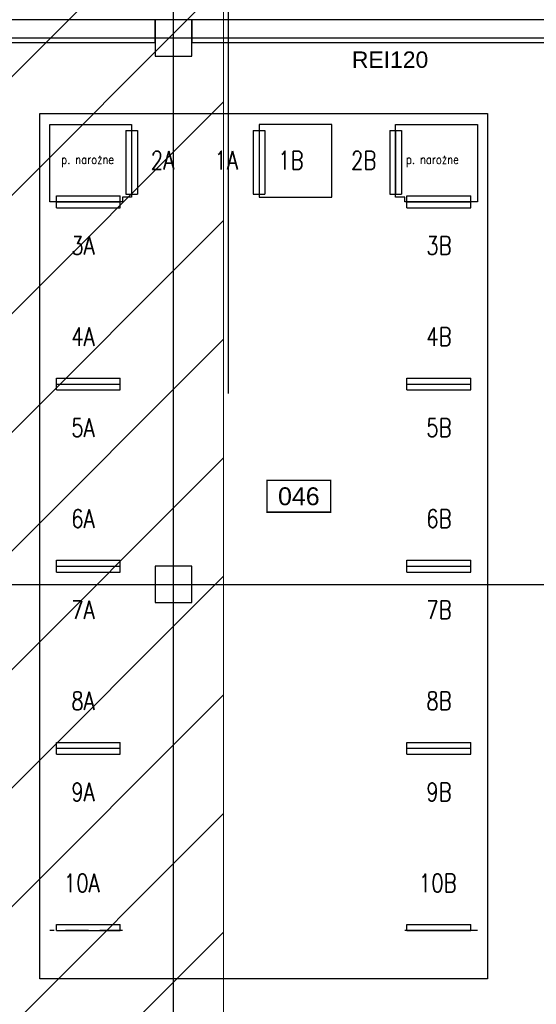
# Model space of a CAD drawing. Header units: centimetres. Extents: x -228435 to 111511, y -89367 to 428125.
# Tile 193 of 219: x -66830 to -61154, y 91489 to 102300. Entities that reach past the tile are written whole.
import ezdxf
from ezdxf.enums import TextEntityAlignment as Align

# ---------------------------------------------------------------- set-up
doc = ezdxf.new("R2010")
doc.units = ezdxf.units.CM
doc.header["$LTSCALE"] = 50
doc.linetypes.add('DASHDOT2', pattern=[12.7, 6.35, -3.175, 0, -3.175])
doc.linetypes.add('DASHED', pattern=[0.75, 0.5, -0.25])
doc.layers.get('0').update_dxf_attribs({"color": 8})
for name, color, linetype in [('ARCH_INFO_AREA_ETYKIETY_200', 8, 'Continuous'), ('ARCH_INFO_ODPORNOŚĆ OGNIOWA', 8, 'Continuous'), ('ARCH_INFO_OSIE_IST', 8, 'DASHDOT2'), ('ARCH_MUROWANE_IST', 8, 'Continuous'), ('ARCH_WIDOK_IST', 8, 'Continuous'), ('ARCH_ŻELBET_IST', 8, 'Continuous'), ('Osie rzutów$0$ARCH_INFO_OSIE_OPISY_IST', 8, 'Continuous')]:
    doc.layers.add(name, color=color, linetype=linetype)
for name, color, linetype, lineweight in [('ARCH_WIDOK', 8, 'Continuous', 13), ('EL_Rozdzielnice 400V', 8, 'Continuous', 25), ('I-EL_Konstrukcja', 8, 'Continuous', 25)]:
    doc.layers.add(name, color=color, linetype=linetype, lineweight=lineweight)
doc.styles.add('Arial', font='ARIAL.TTF')
doc.styles.add('Romans', font='Romans.shx')

# ---------------------------------------------------------------- blocks, each defined once
blk = doc.blocks.new('Rozdzielnica nn')
at = {"layer": 'EL_Rozdzielnice 400V', "linetype": 'Continuous'}
for p, q in [((5782, 14641.8), (5702, 14641.8)), ((5702, 14641.8), (5702, 14561.8)), ((5782, 14561.8), (5782, 14641.8)), ((5702, 14561.8), (5782, 14561.8)), ((5942, 13756.8), (5862, 13756.8))]:
    blk.add_line(p, q, dxfattribs=at)
at = {"layer": 'EL_Rozdzielnice 400V', "linetype": 'DASHED'}
blk.add_line((5552, 13756.8), (5472, 13756.8), dxfattribs=at)
at = {"layer": 'EL_Rozdzielnice 400V', "linetype": 'Continuous'}
for points in [[(5472, 14556.8), (5472, 14641.8), (5562, 14641.8), (5562, 14561.8), (5552, 14561.8), (5552, 14556.8), (5472, 14556.8)], [(5852, 14641.8), (5942, 14641.8), (5942, 14556.8), (5862, 14556.8), (5862, 14561.8), (5852, 14561.8), (5852, 14641.8)]]:
    blk.add_lwpolyline(points, dxfattribs=at)
at = {"layer": 'EL_Rozdzielnice 400V', "linetype": 'Continuous', "style": 'Romans', "width": 0.8}
for s, height, p in [('p. narożne', 10, (5484.7, 14598.4)), ('2A', 20, (5582.9, 14592.5)), ('1A', 20, (5652.9, 14592.5)), ('1B', 20, (5722.9, 14592.5)), ('2B', 20, (5802.9, 14592.5)), ('p. narożne', 10, (5863.4, 14598.4)), ('3A', 20, (5495.6, 14498.9)), ('3B', 20, (5885.6, 14498.9)), ('4A', 20, (5495.6, 14398.9)), ('4B', 20, (5885.6, 14398.9)), ('5A', 20, (5495.6, 14298.9)), ('5B', 20, (5885.6, 14298.9)), ('6A', 20, (5495.6, 14198.9)), ('6B', 20, (5885.6, 14198.9)), ('7A', 20, (5495.6, 14098.9)), ('7B', 20, (5885.6, 14098.9)), ('8A', 20, (5495.6, 13998.9)), ('8B', 20, (5885.6, 13998.9)), ('9A', 20, (5495.6, 13898.9)), ('9B', 20, (5885.6, 13898.9)), ('10A', 20, (5487.4, 13798.9)), ('10B', 20, (5877.4, 13798.9))]:
    blk.add_text(s, height=height, dxfattribs=at).set_placement(p)
blk = doc.blocks.new('poprzeczka')
at = {"layer": 'I-EL_Konstrukcja'}
for p, q in [((5471.5, 13730, 630), (5471.5, 13736.5, 630)), ((5471.5, 13736.5, 630), (5541.5, 13736.5, 630)), ((5541.5, 13730, 630), (5541.5, 13736.5, 630)), ((5471.5, 13730, 630), (5541.5, 13730, 630))]:
    blk.add_line(p, q, dxfattribs=at)
blk = doc.blocks.new('etykieta_numer')
at = {"color": 0, "linetype": 'ByBlock', "const_width": 2.44}
blk.add_lwpolyline([(-50, -50), (-50, 0), (50, 0), (50, -50)], close=True, dxfattribs=at)
at = {"color": 0, "linetype": 'ByBlock', "style": 'Arial'}
blk.add_attdef('AECAREA:NUMBER', text='', height=28, dxfattribs=at).set_placement((0, -25), align=Align.MIDDLE)
blk = doc.blocks.new('Osie rzutów')
at = {"layer": 'ARCH_INFO_OSIE_IST', "ltscale": 10}
for p, q in [((5660, 15006.6), (5660, 14319.7)), ((5600, 12255), (5600, 14934.6)), ((4436, 14710), (7599.1, 14710)), ((4436, 14110), (7599.1, 14110))]:
    blk.add_line(p, q, dxfattribs=at)

msp = doc.modelspace()

# ---------------------------------------------------------------- hatches: boundary and pattern name
at = {"layer": 'ARCH_WIDOK'}
h = msp.add_hatch(dxfattribs=at)
h.set_pattern_fill('ANSI31', color=256, scale=290, style=0)
h.set_pattern_definition([(45, (-121140, -45000), (-651.0686, 651.0686), [])])
h.paths.add_polyline_path([(-71740, 89100), (-71740, 102700), (-71190, 102700), (-71190, 105100), (-64590, 105100), (-64590, 89100)])

# ---------------------------------------------------------------- linework, layer by layer
at = {"layer": 'ARCH_MUROWANE_IST', "ltscale": 4, "elevation": 630}
for points in [[(-67390, 102050), (-65340, 102050), (-65340, 102300), (-70790, 102300)], [(-60660, 102050), (-59340, 102050), (-59340, 102300), (-64940, 102300), (-64940, 102050), (-60910, 102050)]]:
    msp.add_lwpolyline(points, dxfattribs=at)
at = {"layer": 'ARCH_WIDOK', "elevation": 630}
msp.add_lwpolyline([(-71740, 89100), (-71740, 102700), (-71190, 102700), (-71190, 105100), (-64590, 105100), (-64590, 89100)], close=True, dxfattribs=at)
at = {"layer": 'ARCH_WIDOK_IST', "elevation": 630}
msp.add_lwpolyline([(-61690, 91770), (-66610, 91770), (-66610, 101270), (-61690, 101270), (-61690, 91770)], dxfattribs=at)
at = {"layer": 'ARCH_ŻELBET_IST', "ltscale": 4, "elevation": 630}
for points in [[(-65340, 101900), (-64940, 101900), (-64940, 102300), (-65340, 102300)], [(-65340, 95900), (-64940, 95900), (-64940, 96300), (-65340, 96300)], [(-65340, 95900), (-64940, 95900), (-64940, 96300), (-65340, 96300)]]:
    msp.add_lwpolyline(points, close=True, dxfattribs=at)

# ---------------------------------------------------------------- block references
at = {"layer": 'ARCH_INFO_AREA_ETYKIETY_200', "linetype": 'Continuous', "lineweight": -3, "xscale": 7, "yscale": 7, "zscale": 10}
msp.add_blockref('etykieta_numer', (-63763.21694, 97242.61835, 630), dxfattribs=at).add_auto_attribs({'AECAREA:NUMBER': '046'})
at = {"layer": 'EL_Rozdzielnice 400V', "xscale": 10, "yscale": 10, "zscale": 10}
msp.add_blockref('Rozdzielnica nn', (-121220.09835, -45268.05591, 630), dxfattribs=at)
at = {"layer": 'I-EL_Konstrukcja', "xscale": 10, "yscale": 10, "zscale": 10, "rotation": 270}
for p in [(-202965, 155800, -5670), (-202900, 155800, -5670), (-201565, 155800, -5670), (-201500, 155800, -5670), (-200065, 155800, -5670), (-200000, 155800, -5670)]:
    msp.add_blockref('poprzeczka', p, dxfattribs=at)
at = {"layer": 'I-EL_Konstrukcja', "xscale": 10, "yscale": 10, "zscale": 10}
for p in [(-121140, -37000, -5670), (-117290.00061, -37000, -5670), (-121140, -37065, -5670), (-117290.00061, -37065, -5670), (-121140, -39000, -5670), (-121140, -39065, -5670), (-117290.00061, -39000, -5670), (-117290.00061, -39065, -5670), (-121140, -41000, -5670), (-117290.00061, -41000, -5670), (-121140, -41065, -5670), (-117290.00061, -41065, -5670), (-121140, -43000, -5670), (-121140, -43065, -5670), (-117290.00061, -43000, -5670), (-117290.00061, -43065, -5670), (-121140, -45000, -5670), (-117290.00061, -45000, -5670)]:
    msp.add_blockref('poprzeczka', p, dxfattribs=at)
at = {"layer": 'Osie rzutów$0$ARCH_INFO_OSIE_OPISY_IST', "xscale": 10, "yscale": 10, "zscale": 10}
msp.add_blockref('Osie rzutów', (-121140, -45000, 630), dxfattribs=at)

# ---------------------------------------------------------------- texts
at = {"layer": 'ARCH_INFO_ODPORNOŚĆ OGNIOWA', "insert": (-62760.90796, 102010.53276, 630), "char_height": 180, "width": 533.3252474, "attachment_point": 5, "style": 'Arial'}
msp.add_mtext('\\PREI120', dxfattribs=at)

doc.saveas('drawing.dxf')
